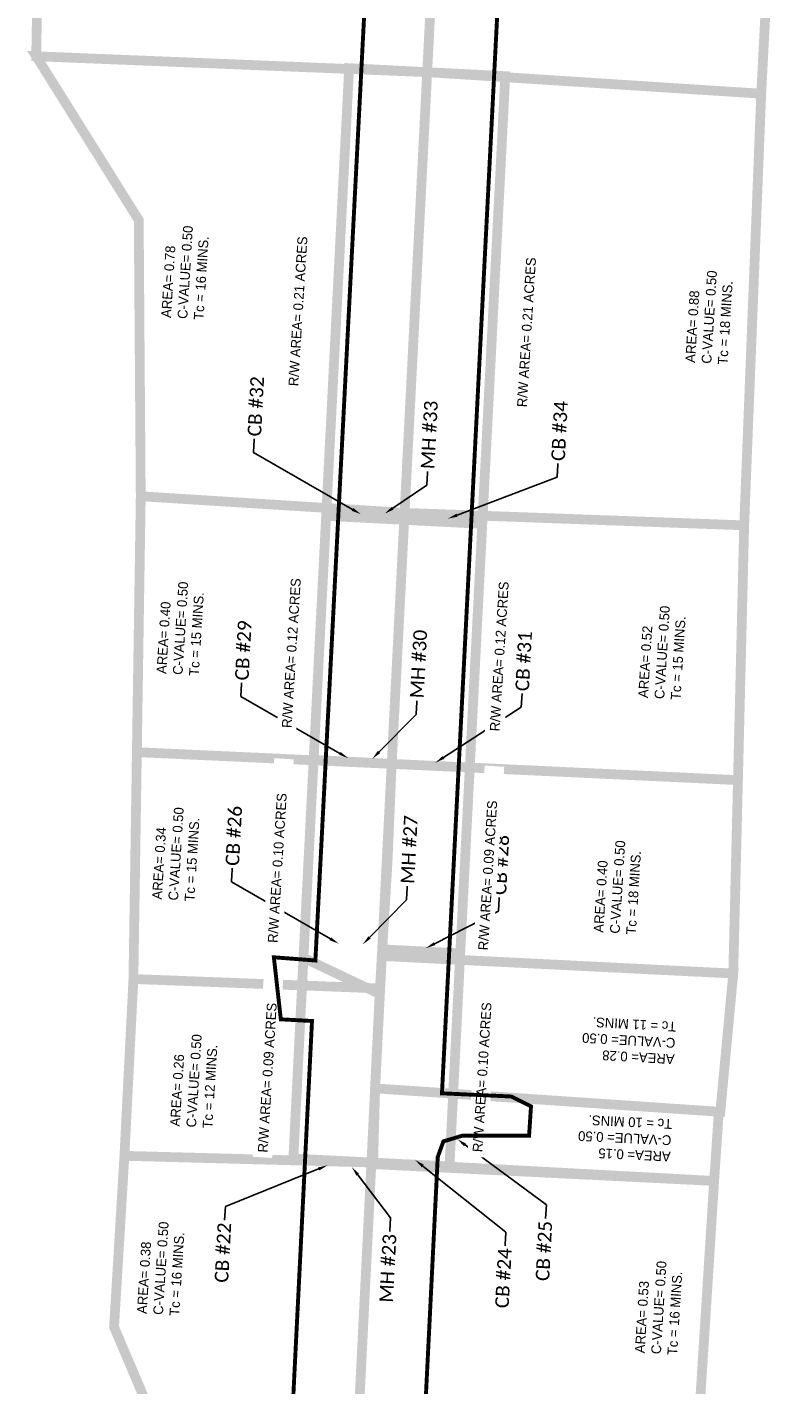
# Model space of a CAD drawing. Header units: feet. Extents: x 1660607 to 1661007, y 359870 to 362118.
# Tile 2 of 3: x 1660607 to 1660994, y 360898 to 361592. Entities that reach past the tile are written whole.
import ezdxf
from ezdxf import colors
from ezdxf.entities.mleader import LeaderData, LeaderLine
from ezdxf.math import Vec2, Vec3

# ---------------------------------------------------------------- set-up
doc = ezdxf.new("R2010")
doc.units = ezdxf.units.FT
doc.header["$MEASUREMENT"] = 0
doc.layers.add('DR_P_Drainage_Area', color=203, linetype='Continuous')
doc.layers.add('DR_P_Drainage_Area_BMP', color=150, linetype='Continuous')
doc.layers.add('DR_P_Drainage_Area_Impervious', color=1, linetype='Continuous', plot=False)
doc.styles.add('Legend', font='calibri.ttf')
doc.styles.get("Standard").update_dxf_attribs({"font": 'font31.shx'})

msp = doc.modelspace()

# ---------------------------------------------------------------- linework, layer by layer
at = {"layer": 'DR_P_Drainage_Area', "const_width": 5}
for points in [[(1660811.222021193, 361569.2574040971), (1660820.226773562, 361744.7178477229), (1660614.274628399, 361754.9794890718), (1660611.170216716, 361577.3866707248), (1660811.222021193, 361569.2574040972)], [(1660662.672493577, 361221.3714632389), (1660664.658755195, 361352.281384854), (1660799.651193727, 361343.7961768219), (1660793.060171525, 361215.3680283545), (1660662.672493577, 361221.3714632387)], [(1660799.65119372, 361343.7961768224), (1660793.061464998, 361215.3932315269), (1660970.228563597, 361207.0610680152), (1660973.404120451, 361337.4076647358), (1660799.65119372, 361343.7961768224)], [(1660788.029530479, 361117.0938846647), (1660793.060171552, 361215.3680283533), (1660970.228563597, 361207.0610680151), (1660967.817862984, 361108.1094084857), (1660788.029530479, 361117.0938846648)], [(1660788.016706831, 361117.0945254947), (1660967.817862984, 361108.1094084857), (1660961.20145745, 361037.3627610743), (1660784.522943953, 361049.361279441), (1660787.969870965, 361117.0968660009)], [(1660784.592690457, 361049.3577756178), (1660783.568602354, 361011.422160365), (1660958.036769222, 361002.0009058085), (1660960.441752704, 361037.4143538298), (1660784.522943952, 361049.361279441)], [(1660669.988515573, 360882.6321964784), (1660650.999656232, 360927.2381054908), (1660656.306198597, 361014.8576631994), (1660782.68813036, 361011.4459293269), (1660775.900754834, 360876.3017237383), (1660669.988515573, 360882.6321964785)]]:
    msp.add_lwpolyline(points, dxfattribs=at)
for points in [[(1660811.222021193, 361569.2574040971), (1660982.132235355, 361558.2317655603), (1660991.588741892, 361740.583020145), (1660820.2243865, 361744.6713350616), (1660811.222021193, 361569.2574040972)], [(1660664.658755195, 361352.281384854), (1660799.651193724, 361343.7961768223), (1660811.222021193, 361569.2574040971), (1660611.169969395, 361577.3866807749), (1660663.630864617, 361493.572679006), (1660664.658755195, 361352.281384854)], [(1660799.651193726, 361343.7961768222), (1660811.222021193, 361569.2574040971), (1660982.132235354, 361558.2317655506), (1660973.404120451, 361337.4076647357)], [(1660790.937306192, 361165.4105164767), (1660793.060171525, 361215.368027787), (1660662.672493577, 361221.3714632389), (1660660.911459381, 361105.3057614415), (1660787.030388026, 361100.4917795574)], [(1660787.030388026, 361100.4917795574), (1660660.911459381, 361105.3057614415), (1660656.306198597, 361014.8576631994), (1660782.68813037, 361011.4459295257)]]:
    msp.add_lwpolyline(points, close=True, dxfattribs=at)
at = {"layer": 'DR_P_Drainage_Area', "const_width": 5, "elevation": 1020.808133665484}
msp.add_lwpolyline([(1660782.647759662, 361010.6423171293), (1660958.036769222, 361002.0009058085), (1660949.705238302, 360870.7895610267), (1660775.873870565, 360875.8024437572), (1660782.647759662, 361010.6423171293)], dxfattribs=at)
at = {"layer": 'DR_P_Drainage_Area_BMP', "const_width": 5}
for points in [[(1660811.222021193, 361569.2574040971), (1660771.274593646, 361571.3075339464), (1660759.519399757, 361342.2538687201), (1660799.466822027, 361340.2036360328)], [(1660811.222021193, 361569.2574040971), (1660851.169448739, 361567.2072742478), (1660839.41425485, 361338.1536090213), (1660799.466827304, 361340.2037388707)], [(1660782.68813036, 361011.4459293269), (1660822.637751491, 361009.4389984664), (1660823.275037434, 361022.1247030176), (1660828.138540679, 361118.4427575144), (1660788.191113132, 361120.4928873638)]]:
    msp.add_lwpolyline(points, close=True, dxfattribs=at)
at = {"layer": 'DR_P_Drainage_Area_BMP', "const_width": 5, "elevation": 1022.02914426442}
for points in [[(1660759.519399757, 361342.2538687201), (1660799.466827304, 361340.2037388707), (1660793.060843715, 361215.3679968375), (1660753.112744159, 361217.4181611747)], [(1660799.466827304, 361340.2037388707), (1660839.41425485, 361338.1536090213), (1660833.017667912, 361213.5140924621), (1660793.060843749, 361215.3679968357)], [(1660753.112744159, 361217.4181611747), (1660793.061464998, 361215.3932315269), (1660787.015233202, 361097.5804955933), (1660747.916340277, 361116.1645904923)], [(1660793.060843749, 361215.3679968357), (1660833.017667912, 361213.5140924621), (1660828.138540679, 361118.4427575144), (1660788.191113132, 361120.4928873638)], [(1660747.916340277, 361116.1645904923), (1660742.738509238, 361013.4528603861), (1660782.68813037, 361011.4459295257), (1660787.015233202, 361097.5804955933)]]:
    msp.add_lwpolyline(points, close=True, dxfattribs=at)

# ---------------------------------------------------------------- next in the draw order: texts
at = {"layer": 'DR_P_Drainage_Area', "char_height": 5, "attachment_point": 1, "bg_fill": 3, "box_fill_scale": 1.5, "bg_fill_color": 256, "bg_fill_transparency": 0}
for s, width, insert, rotation in [('AREA= 0.78 C-VALUE= 0.50\\PTc = 16 MINS.', 57.52169675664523, (1660675.115313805, 361443.728954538), 86.4454040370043), ('AREA= 0.88 \\PC-VALUE= 0.50\\PTc = 18 MINS.', 58.76171684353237, (1660943.236079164, 361420.8004375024), 86.4454040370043), ('AREA= 0.40\\PC-VALUE= 0.50\\PTc = 15 MINS.', 57.04481879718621, (1660672.692447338, 361261.6141486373), 86.4454040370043), ('AREA= 0.52 C-VALUE= 0.50\\PTc = 15 MINS.', 57.97718686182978, (1660919.154457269, 361249.2641484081), 86.4454040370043), ('AREA= 0.34 C-VALUE= 0.50\\PTc = 15 MINS.', 57.39304996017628, (1660670.423380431, 361146.1868777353), 86.4454040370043), ('AREA= 0.40 \\PC-VALUE= 0.50\\PTc = 18 MINS.', 58.85047646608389, (1660896.335680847, 361129.2271605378), 86.4454040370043), ('AREA= 0.26 C-VALUE= 0.50\\PTc = 12 MINS.', 56.8791795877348, (1660679.623479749, 361030.0838159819), 86.4454040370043), ('AREA= 0.28 \\PC-VALUE= 0.50\\PTc = 11 MINS.', 58.71034720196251, (1660937.579912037, 361061.7323465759), 176.77131052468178), ('AREA= 0.15\\PC-VALUE= 0.50\\PTc = 10 MINS.', 57.02570353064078, (1660935.631177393, 361011.9359089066), 177.24740435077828), ('AREA= 0.38\\PC-VALUE= 0.50\\PTc = 16 MINS.', 57.51404799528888, (1660662.676963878, 360934.1991700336), 86.4454040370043), ('AREA= 0.53\\PC-VALUE= 0.50\\PTc = 16 MINS.', 59.33426588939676, (1660917.441782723, 360914.0780098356), 86.4454040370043)]:
    msp.add_mtext_dynamic_manual_height_columns(s, width=width, gutter_width=1, heights=[0], dxfattribs=dict(at, insert=insert, rotation=rotation))
at = {"layer": 'DR_P_Drainage_Area_BMP', "insert": (1660724.526878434, 361016.7087203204), "char_height": 5, "attachment_point": 1, "rotation": 86.4454040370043, "bg_fill": 3, "box_fill_scale": 1.5, "bg_fill_color": 256, "bg_fill_transparency": 0}
msp.add_mtext_dynamic_manual_height_columns('R/W AREA= 0.09 ACRES', width=91.82881442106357, gutter_width=1, heights=[0], dxfattribs=at)

# ---------------------------------------------------------------- next in the draw order: leaders
at = {"layer": 'DR_P_Drainage_Area'}
ml = msp.add_multileader_mtext('Standard', dxfattribs=at)
ml.set_content('CB #32', color=256, style='Legend')
ml.set_leader_properties(color=256, linetype='ByLayer', lineweight=-1)
ml.build(insert=Vec2(0, 0))
ml.multileader.update_dxf_attribs({"dogleg_length": 0.14, "arrow_head_size": 5, "scale": 50})
ctx = ml.context
ctx.base_point, ctx.scale, ctx.char_height, ctx.arrow_head_size, ctx.landing_gap_size, ctx.plane_origin, ctx.plane_x_axis, ctx.plane_y_axis = Vec3(1660722.700661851, 361381.6976424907, 1022.02914426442), 50, 7.000000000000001, 5, 1.25, Vec3(1660894.798945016, 361433.6045155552, 1022.02914426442), Vec3(0.05233595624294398, 0.998629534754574), Vec3(-0.998629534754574, 0.05233595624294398)
notes = []
notes.append((ctx, [(1, (1, 1, 0), (1660722.334310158, 361374.7072357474, 1022.02914426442), (0.05233595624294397, 0.9986295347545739), 7.000000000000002, [(0, [(1660777.294155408, 361343.0939554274, 1022.02914426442)], 0, [])])]))
ctx.mtext.insert, ctx.mtext.text_direction, ctx.mtext.rotation, ctx.mtext.flow_direction = Vec3(1660719.219794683, 361383.1317824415, 1022.02914426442), Vec3(0.05233595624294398, 0.998629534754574), 1.518436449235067, 5
ctx.mtext.has_bg_fill, ctx.mtext.bg_color, ctx.mtext.bg_scale_factor, ctx.mtext.bg_transparency, ctx.mtext.use_window_bg_color = 1, -1027028792, 1.5, 0, 1
ml = msp.add_multileader_mtext('Standard', dxfattribs=at)
ml.set_content('MH #33', color=256, style='Legend')
ml.set_leader_properties(color=256, linetype='ByLayer', lineweight=-1)
ml.build(insert=Vec2(0, 0))
ml.multileader.update_dxf_attribs({"dogleg_length": 0.14, "arrow_head_size": 5, "scale": 50})
ctx = ml.context
ctx.base_point, ctx.scale, ctx.char_height, ctx.arrow_head_size, ctx.landing_gap_size, ctx.plane_origin, ctx.plane_x_axis, ctx.plane_y_axis = Vec3(1660811.365754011, 361364.9217943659, 1021.92993926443), 50, 7.000000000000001, 5, 1.25, Vec3(1660862.195193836, 361427.1505914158, 1021.92993926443), Vec3(0.05233595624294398, 0.998629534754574), Vec3(-0.998629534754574, 0.05233595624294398)
notes.append((ctx, [(1, (1, 1, 0), (1660810.999402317, 361357.9313876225, 1021.92993926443), (0.05233595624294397, 0.9986295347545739), 7.000000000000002, [(0, [(1660789.479970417, 361343.3829326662, 1021.92993926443)], 0, [])])]))
ctx.mtext.insert, ctx.mtext.text_direction, ctx.mtext.rotation, ctx.mtext.flow_direction = Vec3(1660807.884886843, 361366.3559343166, 1021.92993926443), Vec3(0.05233595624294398, 0.998629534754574), 1.518436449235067, 5
ctx.mtext.has_bg_fill, ctx.mtext.bg_color, ctx.mtext.bg_scale_factor, ctx.mtext.bg_transparency, ctx.mtext.use_window_bg_color = 1, -1027028792, 1.5, 0, 1
ml = msp.add_multileader_mtext('Standard', dxfattribs=at)
ml.set_content('CB #29', color=256, style='Legend')
ml.set_leader_properties(color=256, linetype='ByLayer', lineweight=-1)
ml.build(insert=Vec2(0, 0))
ml.multileader.update_dxf_attribs({"dogleg_length": 0.14, "arrow_head_size": 5, "scale": 50})
ctx = ml.context
ctx.base_point, ctx.scale, ctx.char_height, ctx.arrow_head_size, ctx.landing_gap_size, ctx.plane_origin, ctx.plane_x_axis, ctx.plane_y_axis = Vec3(1660716.293764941, 361256.8617085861, 1021.523456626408), 50, 7.000000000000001, 5, 1.25, Vec3(1660888.392048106, 361308.7685816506, 1021.523456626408), Vec3(0.05233595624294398, 0.998629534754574), Vec3(-0.998629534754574, 0.05233595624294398)
notes.append((ctx, [(1, (1, 1, 0), (1660715.927413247, 361249.8713018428, 1021.523456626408), (0.05233595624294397, 0.9986295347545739), 7.000000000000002, [(0, [(1660770.887258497, 361218.2580215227, 1021.523456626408)], 0, [])])]))
ctx.mtext.insert, ctx.mtext.text_direction, ctx.mtext.rotation, ctx.mtext.flow_direction = Vec3(1660712.812897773, 361258.2958485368, 1021.523456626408), Vec3(0.05233595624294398, 0.998629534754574), 1.518436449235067, 5
ctx.mtext.has_bg_fill, ctx.mtext.bg_color, ctx.mtext.bg_scale_factor, ctx.mtext.bg_transparency, ctx.mtext.use_window_bg_color = 1, -1027028792, 1.5, 0, 1
ml = msp.add_multileader_mtext('Standard', dxfattribs=at)
ml.set_content('MH #30', color=256, style='Legend')
ml.set_leader_properties(color=256, linetype='ByLayer', lineweight=-1)
ml.build(insert=Vec2(0, 0))
ml.multileader.update_dxf_attribs({"dogleg_length": 0.14, "arrow_head_size": 5, "scale": 50})
ctx = ml.context
ctx.base_point, ctx.scale, ctx.char_height, ctx.arrow_head_size, ctx.landing_gap_size, ctx.plane_origin, ctx.plane_x_axis, ctx.plane_y_axis = Vec3(1660805.895320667, 361247.6770710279, 1021.424646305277), 50, 7.000000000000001, 5, 1.25, Vec3(1660855.798545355, 361301.6852884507, 1021.424646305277), Vec3(0.05233595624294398, 0.998629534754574), Vec3(-0.998629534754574, 0.05233595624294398)
notes.append((ctx, [(1, (1, 1, 0), (1660805.528968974, 361240.6866642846, 1021.424646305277), (0.05233595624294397, 0.9986295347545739), 7.000000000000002, [(0, [(1660783.083321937, 361217.9176297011, 1021.424646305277)], 0, [])])]))
ctx.mtext.insert, ctx.mtext.text_direction, ctx.mtext.rotation, ctx.mtext.flow_direction = Vec3(1660802.414453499, 361249.1112109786, 1021.424646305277), Vec3(0.05233595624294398, 0.998629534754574), 1.518436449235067, 5
ctx.mtext.has_bg_fill, ctx.mtext.bg_color, ctx.mtext.bg_scale_factor, ctx.mtext.bg_transparency, ctx.mtext.use_window_bg_color = 1, -1027028792, 1.5, 0, 1
ml = msp.add_multileader_mtext('Standard', dxfattribs=at)
ml.set_content('CB #26', color=256, style='Legend')
ml.set_leader_properties(color=256, linetype='ByLayer', lineweight=-1)
ml.build(insert=Vec2(0, 0))
ml.multileader.update_dxf_attribs({"dogleg_length": 0.14, "arrow_head_size": 5, "scale": 50})
ctx = ml.context
ctx.base_point, ctx.scale, ctx.char_height, ctx.arrow_head_size, ctx.landing_gap_size, ctx.plane_origin, ctx.plane_x_axis, ctx.plane_y_axis = Vec3(1660711.42494768, 361161.9867909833, 1021.208465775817), 50, 7.000000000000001, 5, 1.25, Vec3(1660883.523230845, 361213.8936640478, 1021.208465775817), Vec3(0.05233595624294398, 0.998629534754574), Vec3(-0.998629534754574, 0.05233595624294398)
notes.append((ctx, [(1, (1, 1, 0), (1660711.058595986, 361154.99638424, 1021.208465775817), (0.05233595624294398, 0.998629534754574), 7.000000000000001, [(0, [(1660766.018441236, 361123.3831039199, 1021.208465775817)], 0, [])])]))
ctx.mtext.insert, ctx.mtext.text_direction, ctx.mtext.rotation, ctx.mtext.flow_direction = Vec3(1660707.944080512, 361163.420930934, 1021.208465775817), Vec3(0.05233595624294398, 0.998629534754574), 1.518436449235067, 5
ctx.mtext.has_bg_fill, ctx.mtext.bg_color, ctx.mtext.bg_scale_factor, ctx.mtext.bg_transparency, ctx.mtext.use_window_bg_color = 1, -1027028792, 1.5, 0, 1
ml = msp.add_multileader_mtext('Standard', dxfattribs=at)
ml.set_content('MH #27', color=256, style='Legend')
ml.set_leader_properties(color=256, linetype='ByLayer', lineweight=-1)
ml.build(insert=Vec2(0, 0))
ml.multileader.update_dxf_attribs({"dogleg_length": 0.14, "arrow_head_size": 5, "scale": 50})
ctx = ml.context
ctx.base_point, ctx.scale, ctx.char_height, ctx.arrow_head_size, ctx.landing_gap_size, ctx.plane_origin, ctx.plane_x_axis, ctx.plane_y_axis = Vec3(1660801.030485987, 361152.7641268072, 1020.816840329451), 50, 7.000000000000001, 5, 1.25, Vec3(1660850.933710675, 361206.7723442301, 1020.816840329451), Vec3(0.05233595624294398, 0.998629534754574), Vec3(-0.998629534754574, 0.05233595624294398)
notes.append((ctx, [(1, (1, 1, 0), (1660800.664134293, 361145.7737200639, 1020.816840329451), (0.05233595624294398, 0.998629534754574), 7.000000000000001, [(0, [(1660778.218487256, 361123.0046854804, 1020.816840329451)], 0, [])])]))
ctx.mtext.insert, ctx.mtext.text_direction, ctx.mtext.rotation, ctx.mtext.flow_direction = Vec3(1660797.584570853, 361154.1964349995, 1020.816840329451), Vec3(0.05233595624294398, 0.998629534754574), 1.518436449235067, 5
ctx.mtext.has_bg_fill, ctx.mtext.bg_color, ctx.mtext.bg_scale_factor, ctx.mtext.bg_transparency, ctx.mtext.use_window_bg_color = 1, -1027028792, 1.5, 0, 1
ml = msp.add_multileader_mtext('Standard', dxfattribs=at)
ml.set_content('CB #22', color=256, style='Legend')
ml.set_leader_properties(color=256, linetype='ByLayer', lineweight=-1)
ml.build(insert=Vec2(0, 0))
ml.multileader.update_dxf_attribs({"dogleg_length": 0.14, "arrow_head_size": 5, "scale": 50})
ctx = ml.context
ctx.base_point, ctx.scale, ctx.char_height, ctx.arrow_head_size, ctx.landing_gap_size, ctx.plane_origin, ctx.plane_x_axis, ctx.plane_y_axis = Vec3(1660705.88460451, 360949.5529040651, 1020.916090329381), 50, 7.000000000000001, 5, 1.25, Vec3(1660767.043644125, 361014.6643953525, 1020.916090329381), Vec3(0.05233595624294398, 0.998629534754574), Vec3(-0.998629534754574, 0.05233595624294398)
ctx.text_align_type = 2
notes.append((ctx, [(0, (1, 1, 0), (1660707.946963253, 360988.9050531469, 1020.916090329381), (-0.05233595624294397, -0.9986295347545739), 7.000000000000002, [(0, [(1660760.295885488, 361010.003340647, 1020.916090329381)], 0, [])])]))
ctx.mtext.insert, ctx.mtext.text_direction, ctx.mtext.rotation, ctx.mtext.alignment, ctx.mtext.flow_direction = Vec3(1660703.976970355, 360980.851789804, 1020.916090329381), Vec3(0.05233595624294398, 0.998629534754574), 1.518436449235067, 3, 5
ctx.mtext.has_bg_fill, ctx.mtext.bg_color, ctx.mtext.bg_scale_factor, ctx.mtext.bg_transparency, ctx.mtext.use_window_bg_color = 1, -1027028792, 1.5, 0, 1
ml = msp.add_multileader_mtext('Standard', dxfattribs=at)
ml.set_content('MH #23', color=256, style='Legend')
ml.set_leader_properties(color=256, linetype='ByLayer', lineweight=-1)
ml.build(insert=Vec2(0, 0))
ml.multileader.update_dxf_attribs({"dogleg_length": 0.14, "arrow_head_size": 5, "scale": 50})
ctx = ml.context
ctx.base_point, ctx.scale, ctx.char_height, ctx.arrow_head_size, ctx.landing_gap_size, ctx.plane_origin, ctx.plane_x_axis, ctx.plane_y_axis = Vec3(1660790.213815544, 360939.7405779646, 1020.816840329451), 50, 7.000000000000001, 5, 1.25, Vec3(1660779.232165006, 361010.299886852, 1020.816840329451), Vec3(0.05233595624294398, 0.998629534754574), Vec3(-0.998629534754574, 0.05233595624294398)
ctx.text_align_type = 2
notes.append((ctx, [(0, (1, 1, 0), (1660792.483585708, 360983.0503727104, 1020.816840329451), (-0.05233595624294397, -0.9986295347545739), 7.000000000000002, [(0, [(1660772.659870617, 361009.1344241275, 1020.816840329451)], 0, [])])]))
ctx.mtext.insert, ctx.mtext.text_direction, ctx.mtext.rotation, ctx.mtext.alignment, ctx.mtext.flow_direction = Vec3(1660788.505526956, 360974.9975320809, 1020.816840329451), Vec3(0.05233595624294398, 0.998629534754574), 1.518436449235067, 3, 5
ctx.mtext.has_bg_fill, ctx.mtext.bg_color, ctx.mtext.bg_scale_factor, ctx.mtext.bg_transparency, ctx.mtext.use_window_bg_color = 1, -1027028792, 1.5, 0, 1
for ctx, leaders in notes:
    for number, flags, end, landing, length, lines in leaders:
        leader = LeaderData()
        leader.index, (leader.has_last_leader_line, leader.has_dogleg_vector, leader.attachment_direction) = number, flags
        leader.last_leader_point, leader.dogleg_vector, leader.dogleg_length = Vec3(end), Vec3(landing), length
        for number, points, colour, breaks in lines:
            line = LeaderLine()
            line.index, line.vertices, line.color, line.breaks = number, Vec3.list(points), colors.encode_raw_color(colour), breaks
            leader.lines.append(line)
        ctx.leaders.append(leader)

# ---------------------------------------------------------------- next in the draw order: texts
at = {"layer": 'DR_P_Drainage_Area_BMP', "char_height": 5, "attachment_point": 1, "rotation": 86.4454040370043, "bg_fill": 3, "box_fill_scale": 1.5, "bg_fill_color": 256, "bg_fill_transparency": 0}
for s, insert in [('R/W AREA= 0.21 ACRES', (1660740.207687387, 361408.7958386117)), ('R/W AREA= 0.12 ACRES', (1660736.821589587, 361233.9201200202)), ('R/W AREA= 0.10 ACRES', (1660729.627382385, 361123.982064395))]:
    msp.add_mtext_dynamic_manual_height_columns(s, width=91.82881442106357, gutter_width=1, heights=[0], dxfattribs=dict(at, insert=insert))

# ---------------------------------------------------------------- next in the draw order: leaders
at = {"layer": 'DR_P_Drainage_Area'}
ml = msp.add_multileader_mtext('Standard', dxfattribs=at)
ml.set_content('CB #34', color=256, style='Legend')
ml.set_leader_properties(color=256, linetype='ByLayer', lineweight=-1)
ml.build(insert=Vec2(0, 0))
ml.multileader.update_dxf_attribs({"dogleg_length": 0.14, "arrow_head_size": 5, "scale": 50})
ctx = ml.context
ctx.base_point, ctx.scale, ctx.char_height, ctx.arrow_head_size, ctx.landing_gap_size, ctx.plane_origin, ctx.plane_x_axis, ctx.plane_y_axis = Vec3(1660878.093376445, 361369.1200492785, 1022.306644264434), 50, 7.000000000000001, 5, 1.25, Vec3(1660939.323674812, 361431.319475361, 1022.306644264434), Vec3(0.05233595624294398, 0.998629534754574), Vec3(-0.998629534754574, 0.05233595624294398)
notes = []
notes.append((ctx, [(1, (1, 1, 0), (1660877.727024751, 361362.1296425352, 1022.306644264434), (0.05233595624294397, 0.9986295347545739), 7.000000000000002, [(0, [(1660821.818885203, 361340.8089152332, 1022.306644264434)], 0, [])])]))
ctx.mtext.insert, ctx.mtext.text_direction, ctx.mtext.rotation, ctx.mtext.flow_direction = Vec3(1660874.612509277, 361370.5541892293, 1022.306644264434), Vec3(0.05233595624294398, 0.998629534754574), 1.518436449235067, 5
ctx.mtext.has_bg_fill, ctx.mtext.bg_color, ctx.mtext.bg_scale_factor, ctx.mtext.bg_transparency, ctx.mtext.use_window_bg_color = 1, -1027028792, 1.5, 0, 1
ml = msp.add_multileader_mtext('Standard', dxfattribs=at)
ml.set_content('CB #31', color=256, style='Legend')
ml.set_leader_properties(color=256, linetype='ByLayer', lineweight=-1)
ml.build(insert=Vec2(0, 0))
ml.multileader.update_dxf_attribs({"dogleg_length": 0.14, "arrow_head_size": 5, "scale": 50})
ctx = ml.context
ctx.base_point, ctx.scale, ctx.char_height, ctx.arrow_head_size, ctx.landing_gap_size, ctx.plane_origin, ctx.plane_x_axis, ctx.plane_y_axis = Vec3(1660859.739305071, 361251.3272326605, 1021.800956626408), 50, 7.000000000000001, 5, 1.25, Vec3(1660932.917019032, 361306.4837642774, 1021.800956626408), Vec3(0.05233595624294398, 0.998629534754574), Vec3(-0.998629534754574, 0.05233595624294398)
notes.append((ctx, [(1, (1, 1, 0), (1660859.372953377, 361244.3368259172, 1021.800956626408), (0.05233595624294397, 0.9986295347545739), 7.000000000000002, [(0, [(1660815.412229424, 361215.9732041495, 1021.800956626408)], 0, [])])]))
ctx.mtext.insert, ctx.mtext.text_direction, ctx.mtext.rotation, ctx.mtext.flow_direction = Vec3(1660856.258437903, 361252.7613726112, 1021.800956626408), Vec3(0.05233595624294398, 0.998629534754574), 1.518436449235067, 5
ctx.mtext.has_bg_fill, ctx.mtext.bg_color, ctx.mtext.bg_scale_factor, ctx.mtext.bg_transparency, ctx.mtext.use_window_bg_color = 1, -1027028792, 1.5, 0, 1
ml = msp.add_multileader_mtext('Standard', dxfattribs=at)
ml.set_content('CB #28', color=256, style='Legend')
ml.set_leader_properties(color=256, linetype='ByLayer', lineweight=-1)
ml.build(insert=Vec2(0, 0))
ml.multileader.update_dxf_attribs({"dogleg_length": 0.14, "arrow_head_size": 5, "scale": 50})
ctx = ml.context
ctx.base_point, ctx.scale, ctx.char_height, ctx.arrow_head_size, ctx.landing_gap_size, ctx.plane_origin, ctx.plane_x_axis, ctx.plane_y_axis = Vec3(1660848.080138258, 361147.0939465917, 10019.00333333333), 50, 7.000000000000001, 5, 1.25, Vec3(1660928.047960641, 361211.6086238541, 10019.00333333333), Vec3(0.05233595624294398, 0.998629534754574), Vec3(-0.998629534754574, 0.05233595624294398)
notes.append((ctx, [(1, (1, 1, 0), (1660847.713786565, 361140.1035398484, 10019.00333333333), (0.05233595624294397, 0.9986295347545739), 7.000000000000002, [(0, [(1660810.543171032, 361121.0980637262, 10019.00333333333)], 0, [])])]))
ctx.mtext.insert, ctx.mtext.text_direction, ctx.mtext.rotation, ctx.mtext.flow_direction = Vec3(1660844.59927109, 361148.5280865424, 10019.00333333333), Vec3(0.05233595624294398, 0.998629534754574), 1.518436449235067, 5
ctx.mtext.has_bg_fill, ctx.mtext.bg_color, ctx.mtext.bg_scale_factor, ctx.mtext.bg_transparency, ctx.mtext.use_window_bg_color = 1, -1027028792, 1.5, 0, 1
ml = msp.add_multileader_mtext('Standard', dxfattribs=at)
ml.set_content('CB #24', color=256, style='Legend')
ml.set_leader_properties(color=256, linetype='ByLayer', lineweight=-1)
ml.build(insert=Vec2(0, 0))
ml.multileader.update_dxf_attribs({"dogleg_length": 0.14, "arrow_head_size": 5, "scale": 50})
ctx = ml.context
ctx.base_point, ctx.scale, ctx.char_height, ctx.arrow_head_size, ctx.landing_gap_size, ctx.plane_origin, ctx.plane_x_axis, ctx.plane_y_axis = Vec3(1660849.392549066, 360936.1992088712, 1021.208465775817), 50, 7.000000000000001, 5, 1.25, Vec3(1660811.821685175, 361017.4212066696, 1021.208465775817), Vec3(0.05233595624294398, 0.998629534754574), Vec3(-0.998629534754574, 0.05233595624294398)
ctx.text_align_type = 2
notes.append((ctx, [(0, (1, 1, 0), (1660851.470407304, 360975.8471059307, 1021.208465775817), (-0.05233595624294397, -0.9986295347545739), 7.000000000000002, [(0, [(1660805.073926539, 361012.7601519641, 1021.208465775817)], 0, [])])]))
ctx.mtext.insert, ctx.mtext.text_direction, ctx.mtext.rotation, ctx.mtext.alignment, ctx.mtext.flow_direction = Vec3(1660847.500414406, 360967.7938425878, 1021.208465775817), Vec3(0.05233595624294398, 0.998629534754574), 1.518436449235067, 3, 5
ctx.mtext.has_bg_fill, ctx.mtext.bg_color, ctx.mtext.bg_scale_factor, ctx.mtext.bg_transparency, ctx.mtext.use_window_bg_color = 1, -1027028792, 1.5, 0, 1
for ctx, leaders in notes:
    for number, flags, end, landing, length, lines in leaders:
        leader = LeaderData()
        leader.index, (leader.has_last_leader_line, leader.has_dogleg_vector, leader.attachment_direction) = number, flags
        leader.last_leader_point, leader.dogleg_vector, leader.dogleg_length = Vec3(end), Vec3(landing), length
        for number, points, colour, breaks in lines:
            line = LeaderLine()
            line.index, line.vertices, line.color, line.breaks = number, Vec3.list(points), colors.encode_raw_color(colour), breaks
            leader.lines.append(line)
        ctx.leaders.append(leader)

# ---------------------------------------------------------------- next in the draw order: linework, layer by layer
at = {"layer": 'DR_P_Drainage_Area_Impervious', "const_width": 2}
msp.add_lwpolyline([(1660718.379660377, 360403.9640813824), (1660752.282161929, 361083.8263400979), (1660736.336240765, 361084.6893015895), (1660732.77279521, 361116.4220610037), (1660754.014115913, 361114.7869760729), (1660801.075486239, 362026.5587809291)], dxfattribs=at)

# ---------------------------------------------------------------- next in the draw order: texts
at = {"layer": 'DR_P_Drainage_Area_BMP', "char_height": 5, "attachment_point": 1, "rotation": 86.4454040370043, "bg_fill": 3, "box_fill_scale": 1.5, "bg_fill_color": 256, "bg_fill_transparency": 0}
for s, insert in [('R/W AREA= 0.21 ACRES', (1660857.164427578, 361398.0403599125)), ('R/W AREA= 0.12 ACRES', (1660843.218586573, 361232.2310700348)), ('R/W AREA= 0.09 ACRES', (1660837.302268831, 361120.1985848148))]:
    msp.add_mtext_dynamic_manual_height_columns(s, width=91.82881442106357, gutter_width=1, heights=[0], dxfattribs=dict(at, insert=insert))

# ---------------------------------------------------------------- next in the draw order: leaders
at = {"layer": 'DR_P_Drainage_Area'}
ml = msp.add_multileader_mtext('Standard', dxfattribs=at)
ml.set_content('CB #25', color=256, style='Legend')
ml.set_leader_properties(color=256, linetype='ByLayer', lineweight=-1)
ml.build(insert=Vec2(0, 0))
ml.multileader.update_dxf_attribs({"dogleg_length": 0.14, "arrow_head_size": 5, "scale": 50})
ctx = ml.context
ctx.base_point, ctx.scale, ctx.char_height, ctx.arrow_head_size, ctx.landing_gap_size, ctx.plane_origin, ctx.plane_x_axis, ctx.plane_y_axis = Vec3(1660870.141384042, 360950.437253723, 1022.218174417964), 50, 7.000000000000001, 5, 1.25, Vec3(1660833.312307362, 361028.0806800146, 1022.218174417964), Vec3(0.05233595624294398, 0.998629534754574), Vec3(-0.998629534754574, 0.05233595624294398)
ctx.text_align_type = 2
notes = []
notes.append((ctx, [(0, (1, 1, 0), (1660872.202051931, 360989.7571393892, 1022.218174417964), (-0.05233595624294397, -0.9986295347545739), 7.000000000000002, [(0, [(1660826.564548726, 361023.4196253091, 1022.218174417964)], 0, [])])]))
ctx.mtext.insert, ctx.mtext.text_direction, ctx.mtext.rotation, ctx.mtext.alignment, ctx.mtext.flow_direction = Vec3(1660868.223993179, 360981.7042987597, 1022.218174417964), Vec3(0.05233595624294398, 0.998629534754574), 1.518436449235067, 3, 5
ctx.mtext.has_bg_fill, ctx.mtext.bg_color, ctx.mtext.bg_scale_factor, ctx.mtext.bg_transparency, ctx.mtext.use_window_bg_color = 1, -1027028792, 1.5, 0, 1
for ctx, leaders in notes:
    for number, flags, end, landing, length, lines in leaders:
        leader = LeaderData()
        leader.index, (leader.has_last_leader_line, leader.has_dogleg_vector, leader.attachment_direction) = number, flags
        leader.last_leader_point, leader.dogleg_vector, leader.dogleg_length = Vec3(end), Vec3(landing), length
        for number, points, colour, breaks in lines:
            line = LeaderLine()
            line.index, line.vertices, line.color, line.breaks = number, Vec3.list(points), colors.encode_raw_color(colour), breaks
            leader.lines.append(line)
        ctx.leaders.append(leader)

# ---------------------------------------------------------------- next in the draw order: texts
at = {"layer": 'DR_P_Drainage_Area_BMP', "insert": (1660834.439807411, 361016.9212928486), "char_height": 5, "attachment_point": 1, "rotation": 86.4454040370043, "bg_fill": 3, "box_fill_scale": 1.5, "bg_fill_color": 256, "bg_fill_transparency": 0}
msp.add_mtext_dynamic_manual_height_columns('R/W AREA= 0.10 ACRES', width=91.82881442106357, gutter_width=1, heights=[0], dxfattribs=at)

# ---------------------------------------------------------------- next in the draw order: linework, layer by layer
at = {"layer": 'DR_P_Drainage_Area_Impervious', "const_width": 2}
msp.add_lwpolyline([(1660865.356858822, 361955.4931451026), (1660818.773268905, 361046.8249736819), (1660854.308186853, 361045.2050284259), (1660864.341575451, 361040.1786562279), (1660863.346199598, 361025.1146793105), (1660829.065455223, 361025.1146793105), (1660819.509847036, 361022.2381410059), (1660816.623257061, 361014.3200908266), (1660786.105033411, 360399.4827374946)], dxfattribs=at)

doc.saveas('drawing.dxf')
